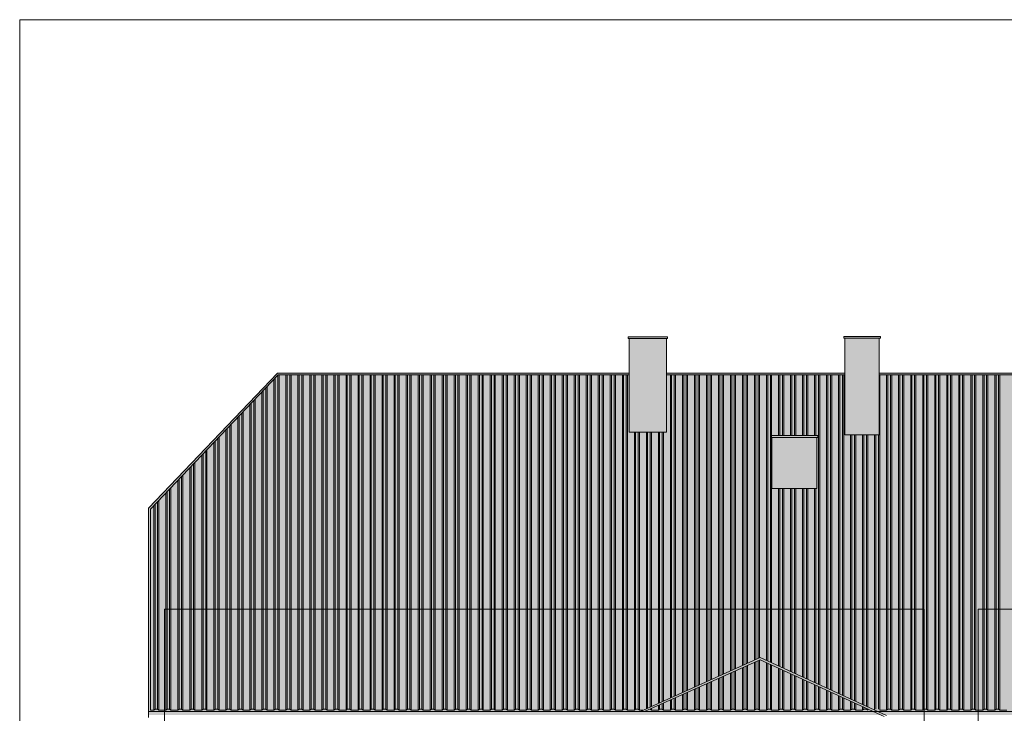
# Model space of a CAD drawing. Header units: millimetres. Extents: x 178516 to 426772, y -178579 to -115871.
# Tile 53 of 256: x 261161 to 278372, y -165514 to -153393. Entities that reach past the tile are written whole.
import ezdxf

# ---------------------------------------------------------------- set-up
doc = ezdxf.new("R2010")
doc.units = ezdxf.units.MM
doc.header["$MEASUREMENT"] = 0
doc.layers.get('0').update_dxf_attribs({"color": 252, "lineweight": 5})
for name, color, linetype, lineweight in [('Nowe_810-G Ogólne_Nr_pióra__101', 252, 'Continuous', 5), ('Nowe_810-G Ogólne_Nr_pióra__103', 252, 'Continuous', 5), ('Nowe_810-G Ogólne_Nr_pióra__114', 252, 'Continuous', 5), ('Nowe_810-G Ogólne_Nr_pióra__120', 252, 'Continuous', 5), ('Nowe_810-G Ogólne_Nr_pióra__204', 252, 'Continuous', 5), ('Nowe_810-G Ogólne_Nr_pióra__215', 252, 'Continuous', 5), ('Nowe_810-G Ogólne_Nr_pióra__82', 252, 'Continuous', 5), ('Nowe_820-G Rysunki Obrazki_Nr_pióra__7', 252, 'Continuous', 5), ('Nowe_Nowe_220(1)-A Ściany zewnętrzne_Nr_pióra__205', 252, 'Continuous', 5), ('Nowe_Nowe_220(1)-A Ściany zewnętrzne_Nr_pióra__27', 252, 'Continuous', 5)]:
    doc.layers.add(name, color=color, linetype=linetype, lineweight=lineweight)

# ---------------------------------------------------------------- blocks, each defined once
blk = doc.blocks.new('podkład 20251118')
at = {"layer": 'Nowe_810-G Ogólne_Nr_pióra__101', "linetype": 'Continuous', "lineweight": 5}
blk.add_hatch(color=252, dxfattribs=at).paths.add_polyline_path([(276105, -165458), (274105, -164541), (272014, -165480), (272094, -165480), (274104, -164577), (276073, -165479), (276151, -165479)])
at = {"layer": 'Nowe_810-G Ogólne_Nr_pióra__114', "linetype": 'Continuous', "lineweight": 5}
for points in [[(271816, -158965), (271816, -160600), (272466, -160600), (272466, -158965)], [(275584, -160648), (276185, -160648), (276185, -158965), (275584, -158965)], [(274309, -160693), (274309, -161584), (275093, -161584), (275093, -160693)]]:
    blk.add_hatch(color=252, dxfattribs=at).paths.add_polyline_path(points)
at = {"layer": 'Nowe_810-G Ogólne_Nr_pióra__204', "linetype": 'Continuous', "lineweight": 5}
h = blk.add_hatch(color=252, dxfattribs=at)
h.paths.add_polyline_path([(265668, -159572), (263415, -161931), (263415, -165482), (284548, -165477), (284548, -161931), (282292, -159572), (276185, -159572), (276185, -160648), (276172, -160648), (275584, -160648), (275584, -159572), (272466, -159572), (272466, -160600), (271816, -160600), (271816, -159572)])
h.paths.add_polyline_path([(274309, -160693), (274309, -161584), (275093, -161584), (275093, -160693), (275113, -160693), (275113, -160662), (274289, -160662), (274289, -160693)], flags=0)
at = {"layer": 'Nowe_810-G Ogólne_Nr_pióra__215', "linetype": 'Continuous', "lineweight": 5}
blk.add_hatch(color=252, dxfattribs=at).paths.add_polyline_path([(284550, -165544), (263415, -165544), (263415, -165482), (284550, -165482)])
at = {"layer": 'Nowe_810-G Ogólne_Nr_pióra__82', "linetype": 'Continuous', "lineweight": 5}
for points in [[(271796, -158965), (272486, -158965), (272486, -158934), (271796, -158934)], [(275564, -158961), (276205, -158961), (276205, -158930), (275564, -158930)], [(274289, -160693), (275113, -160693), (275113, -160662), (274289, -160662)]]:
    blk.add_hatch(color=252, dxfattribs=at).paths.add_polyline_path(points)
at = {"color": 252, "lineweight": 5}
for p, q in [((263693, -163695), (263693, -173797)), ((276968, -163695), (263693, -163695)), ((276968, -173797), (276968, -163695)), ((277917, -163695), (277917, -173797)), ((291193, -163695), (277917, -163695))]:
    blk.add_line(p, q, dxfattribs=at)
at = {"layer": 'Nowe_810-G Ogólne_Nr_pióra__103', "color": 252, "linetype": 'Continuous', "lineweight": 5}
for p, q in [((272486, -158934), (271796, -158934)), ((271796, -158934), (271796, -158965)), ((271796, -158965), (272486, -158965)), ((272486, -158965), (272486, -158934)), ((276205, -158930), (275564, -158930)), ((275564, -158930), (275564, -158961)), ((275564, -158961), (276205, -158961)), ((276205, -158961), (276205, -158930)), ((275113, -160662), (274289, -160662)), ((274289, -160662), (274289, -160693)), ((274289, -160693), (275113, -160693)), ((275113, -160693), (275113, -160662))]:
    blk.add_line(p, q, dxfattribs=at)
at = {"layer": 'Nowe_810-G Ogólne_Nr_pióra__120', "color": 252, "linetype": 'Continuous', "lineweight": 5}
for p, q in [((271816, -158965), (271816, -160600)), ((272466, -160600), (272466, -158965)), ((275584, -158965), (275584, -160648)), ((276185, -160648), (276185, -158965)), ((263415, -161931), (265668, -159572)), ((263445, -161946), (265679, -159602)), ((265668, -159572), (271816, -159572)), ((265679, -159602), (271816, -159602)), ((272466, -159572), (275584, -159572)), ((272466, -159602), (275584, -159602)), ((276185, -159572), (282292, -159572)), ((276185, -159602), (282281, -159602)), ((271816, -160600), (272466, -160600)), ((274309, -160693), (275093, -160693)), ((274309, -161584), (274309, -160693)), ((275093, -160693), (275093, -161584)), ((275584, -160648), (276185, -160648)), ((275093, -161584), (274309, -161584)), ((263415, -165461), (263415, -161931)), ((263445, -165461), (263445, -161946)), ((274105, -164541), (272011, -165482)), ((274104, -164577), (272085, -165484)), ((276272, -165571), (274104, -164577)), ((276312, -165553), (274105, -164541))]:
    blk.add_line(p, q, dxfattribs=at)
at = {"layer": 'Nowe_820-G Rysunki Obrazki_Nr_pióra__7', "color": 252, "linetype": 'Continuous', "lineweight": 5}
for p, q in [((337341, -153393), (261161, -153393)), ((261161, -153393), (261161, -176519))]:
    blk.add_line(p, q, dxfattribs=at)
at = {"layer": 'Nowe_Nowe_220(1)-A Ściany zewnętrzne_Nr_pióra__205', "color": 252, "linetype": 'Continuous', "lineweight": 5}
for p, q in [((265605, -165461), (265605, -159679)), ((265627, -165439), (265627, -159656)), ((265672, -165439), (265672, -159609)), ((265695, -165461), (265695, -159602)), ((265815, -165461), (265815, -159602)), ((265837, -165439), (265837, -159602)), ((265882, -165439), (265882, -159602)), ((265905, -165461), (265905, -159602)), ((266025, -165461), (266025, -159602)), ((266047, -165439), (266047, -159602)), ((266092, -165439), (266092, -159602)), ((266115, -165461), (266115, -159602)), ((266235, -165461), (266235, -159602)), ((266257, -165439), (266257, -159602)), ((266302, -165439), (266302, -159602)), ((266325, -165461), (266325, -159602)), ((266445, -165461), (266445, -159602)), ((266467, -165439), (266467, -159602)), ((266512, -165439), (266512, -159602)), ((266535, -165461), (266535, -159602)), ((266655, -165461), (266655, -159602)), ((266677, -165439), (266677, -159602)), ((266722, -165439), (266722, -159602)), ((266745, -165461), (266745, -159602)), ((266865, -165461), (266865, -159602)), ((266887, -165439), (266887, -159602)), ((266932, -165439), (266932, -159602)), ((266955, -165461), (266955, -159602)), ((267075, -165461), (267075, -159602)), ((267097, -165439), (267097, -159602)), ((267142, -165439), (267142, -159602)), ((267165, -165461), (267165, -159602)), ((267285, -165461), (267285, -159602)), ((267307, -165439), (267307, -159602)), ((267352, -165439), (267352, -159602)), ((267375, -165461), (267375, -159602)), ((267495, -165461), (267495, -159602)), ((267517, -165439), (267517, -159602)), ((267562, -165439), (267562, -159602)), ((267585, -165461), (267585, -159602)), ((267705, -165461), (267705, -159602)), ((267727, -165439), (267727, -159602)), ((267772, -165439), (267772, -159602)), ((267795, -165461), (267795, -159602)), ((267915, -165461), (267915, -159602)), ((267937, -165439), (267937, -159602)), ((267982, -165439), (267982, -159602)), ((268005, -165461), (268005, -159602)), ((268125, -165461), (268125, -159602)), ((268147, -165439), (268147, -159602)), ((268192, -165439), (268192, -159602)), ((268215, -165461), (268215, -159602)), ((268335, -165461), (268335, -159602)), ((268357, -165439), (268357, -159602)), ((268402, -165439), (268402, -159602)), ((268425, -165461), (268425, -159602)), ((268545, -165461), (268545, -159602)), ((268567, -165439), (268567, -159602)), ((268612, -165439), (268612, -159602)), ((268635, -165461), (268635, -159602)), ((268755, -165461), (268755, -159602)), ((268777, -165439), (268777, -159602)), ((268822, -165439), (268822, -159602)), ((268845, -165461), (268845, -159602)), ((268965, -165461), (268965, -159602)), ((268987, -165439), (268987, -159602)), ((269032, -165439), (269032, -159602)), ((269055, -165461), (269055, -159602)), ((269175, -165461), (269175, -159602)), ((269197, -165439), (269197, -159602)), ((269242, -165439), (269242, -159602)), ((269265, -165461), (269265, -159602)), ((269385, -165461), (269385, -159602)), ((269407, -165439), (269407, -159602)), ((269452, -165439), (269452, -159602)), ((269475, -165461), (269475, -159602)), ((269595, -165461), (269595, -159602)), ((269617, -165439), (269617, -159602)), ((269662, -165439), (269662, -159602)), ((269685, -165461), (269685, -159602)), ((269805, -165461), (269805, -159602)), ((269827, -165439), (269827, -159602)), ((269872, -165439), (269872, -159602)), ((269895, -165461), (269895, -159602)), ((270015, -165461), (270015, -159602)), ((270037, -165439), (270037, -159602)), ((270082, -165439), (270082, -159602)), ((270105, -165461), (270105, -159602)), ((270225, -165461), (270225, -159602)), ((270247, -165439), (270247, -159602)), ((270292, -165439), (270292, -159602)), ((270315, -165461), (270315, -159602)), ((270435, -165461), (270435, -159602)), ((270457, -165439), (270457, -159602)), ((270502, -165439), (270502, -159602)), ((270525, -165461), (270525, -159602)), ((270645, -165461), (270645, -159602)), ((270667, -165439), (270667, -159602)), ((270712, -165439), (270712, -159602)), ((270735, -165461), (270735, -159602)), ((270855, -165461), (270855, -159602)), ((270877, -165439), (270877, -159602)), ((270922, -165439), (270922, -159602)), ((270945, -165461), (270945, -159602)), ((271065, -165461), (271065, -159602)), ((271087, -165439), (271087, -159602)), ((271132, -165439), (271132, -159602)), ((271155, -165461), (271155, -159602)), ((271275, -165461), (271275, -159602)), ((271297, -165439), (271297, -159602)), ((271342, -165439), (271342, -159602)), ((271365, -165461), (271365, -159602)), ((271485, -165461), (271485, -159602)), ((271507, -165439), (271507, -159602)), ((271552, -165439), (271552, -159602)), ((271575, -165461), (271575, -159602)), ((271695, -165461), (271695, -159602)), ((271717, -165439), (271717, -159602)), ((271762, -165439), (271762, -159602)), ((271785, -165461), (271785, -159602)), ((272535, -165246), (272535, -159602)), ((272557, -165236), (272557, -159602)), ((272602, -165216), (272602, -159602)), ((272625, -165206), (272625, -159602)), ((272745, -165152), (272745, -159602)), ((272767, -165142), (272767, -159602)), ((272812, -165121), (272812, -159602)), ((272835, -165111), (272835, -159602)), ((272955, -165057), (272955, -159602)), ((272977, -165047), (272977, -159602)), ((273022, -165027), (273022, -159602)), ((273045, -165017), (273045, -159602)), ((273165, -164963), (273165, -159602)), ((273187, -164953), (273187, -159602)), ((273232, -164933), (273232, -159602)), ((273255, -164922), (273255, -159602)), ((273375, -164869), (273375, -159602)), ((273397, -164858), (273397, -159602)), ((273442, -164838), (273442, -159602)), ((273465, -164828), (273465, -159602)), ((273585, -164774), (273585, -159602)), ((273607, -164764), (273607, -159602)), ((273652, -164744), (273652, -159602)), ((273675, -164734), (273675, -159602)), ((273795, -164680), (273795, -159602)), ((273817, -164670), (273817, -159602)), ((273862, -164649), (273862, -159602)), ((273885, -164639), (273885, -159602)), ((274005, -164585), (274005, -159602)), ((274027, -164575), (274027, -159602)), ((274072, -164555), (274072, -159602)), ((274095, -164545), (274095, -159602)), ((274215, -164591), (274215, -159602)), ((274237, -164602), (274237, -159602)), ((274282, -164622), (274282, -159602)), ((274305, -164633), (274305, -159602)), ((274425, -160662), (274425, -159602)), ((274447, -160662), (274447, -159602)), ((274492, -160662), (274492, -159602)), ((274515, -160662), (274515, -159602)), ((274635, -160662), (274635, -159602)), ((274657, -160662), (274657, -159602)), ((274702, -160662), (274702, -159602)), ((274725, -160662), (274725, -159602)), ((274845, -160662), (274845, -159602)), ((274867, -160662), (274867, -159602)), ((274912, -160662), (274912, -159602)), ((274935, -160662), (274935, -159602)), ((275055, -160662), (275055, -159602)), ((275077, -160662), (275077, -159602)), ((275122, -165008), (275122, -159602)), ((275145, -165018), (275145, -159602)), ((275265, -165073), (275265, -159602)), ((275287, -165083), (275287, -159602)), ((275332, -165104), (275332, -159602)), ((275355, -165114), (275355, -159602)), ((275475, -165169), (275475, -159602)), ((275497, -165180), (275497, -159602)), ((275542, -165200), (275542, -159602)), ((275565, -165211), (275565, -159602)), ((276195, -165461), (276195, -159602)), ((276315, -165461), (276315, -159602)), ((276337, -165439), (276337, -159602)), ((276382, -165439), (276382, -159602)), ((276405, -165461), (276405, -159602)), ((276525, -165461), (276525, -159602)), ((276547, -165439), (276547, -159602)), ((276592, -165439), (276592, -159602)), ((276615, -165461), (276615, -159602)), ((276735, -165461), (276735, -159602)), ((276757, -165439), (276757, -159602)), ((276802, -165439), (276802, -159602)), ((276825, -165461), (276825, -159602)), ((276945, -165461), (276945, -159602)), ((276967, -165439), (276967, -159602)), ((277012, -165439), (277012, -159602)), ((277035, -165461), (277035, -159602)), ((277155, -165461), (277155, -159602)), ((277177, -165439), (277177, -159602)), ((277222, -165439), (277222, -159602)), ((277245, -165461), (277245, -159602)), ((277365, -165461), (277365, -159602)), ((277387, -165439), (277387, -159602)), ((277432, -165439), (277432, -159602)), ((277455, -165461), (277455, -159602)), ((277575, -165461), (277575, -159602)), ((277597, -165439), (277597, -159602)), ((277642, -165439), (277642, -159602)), ((277665, -165461), (277665, -159602)), ((277785, -165461), (277785, -159602)), ((277807, -165439), (277807, -159602)), ((277852, -165439), (277852, -159602)), ((277875, -165461), (277875, -159602)), ((277995, -165461), (277995, -159602)), ((278017, -165439), (278017, -159602)), ((278062, -165439), (278062, -159602)), ((278085, -165461), (278085, -159602)), ((278205, -165461), (278205, -159602)), ((278227, -165439), (278227, -159602)), ((278272, -165439), (278272, -159602)), ((278295, -165461), (278295, -159602)), ((265417, -165439), (265417, -159876)), ((265462, -165439), (265462, -159829)), ((265485, -165461), (265485, -159805)), ((265252, -165439), (265252, -160049)), ((265275, -165461), (265275, -160026)), ((265395, -165461), (265395, -159900)), ((265185, -165461), (265185, -160120)), ((265207, -165439), (265207, -160096)), ((264975, -165461), (264975, -160340)), ((264997, -165439), (264997, -160317)), ((265042, -165439), (265042, -160270)), ((265065, -165461), (265065, -160246)), ((264765, -165461), (264765, -160561)), ((264787, -165439), (264787, -160537)), ((264832, -165439), (264832, -160490)), ((264855, -165461), (264855, -160466)), ((264622, -165439), (264622, -160710)), ((264645, -165461), (264645, -160687)), ((271905, -165461), (271905, -160600)), ((271905, -165461), (271905, -160600)), ((271927, -165439), (271927, -160600)), ((271927, -165439), (271927, -160600)), ((271972, -165439), (271972, -160600)), ((271972, -165439), (271972, -160600)), ((271995, -165461), (271995, -160600)), ((271995, -165461), (271995, -160600)), ((272115, -165435), (272115, -160600)), ((272137, -165425), (272137, -160600)), ((272182, -165404), (272182, -160600)), ((272205, -165394), (272205, -160600)), ((272325, -165340), (272325, -160600)), ((272347, -165330), (272347, -160600)), ((272392, -165310), (272392, -160600)), ((272415, -165300), (272415, -160600)), ((275685, -165266), (275685, -160648)), ((275707, -165276), (275707, -160648)), ((275752, -165297), (275752, -160648)), ((275775, -165307), (275775, -160648)), ((275895, -165362), (275895, -160648)), ((275917, -165372), (275917, -160648)), ((275962, -165393), (275962, -160648)), ((275985, -165403), (275985, -160648)), ((276105, -165461), (276105, -160648)), ((276127, -165439), (276127, -160648)), ((276172, -165439), (276172, -160648)), ((264435, -165461), (264435, -160907)), ((264555, -165461), (264555, -160781)), ((264577, -165439), (264577, -160757)), ((264345, -165461), (264345, -161001)), ((264367, -165439), (264367, -160978)), ((264412, -165439), (264412, -160931)), ((264135, -165461), (264135, -161222)), ((264157, -165439), (264157, -161198)), ((264202, -165439), (264202, -161151)), ((264225, -165461), (264225, -161127)), ((263947, -165439), (263947, -161418)), ((263992, -165439), (263992, -161371)), ((264015, -165461), (264015, -161348)), ((263782, -165439), (263782, -161592)), ((263805, -165461), (263805, -161568)), ((263925, -165461), (263925, -161442)), ((274425, -164688), (274425, -161584)), ((274447, -164698), (274447, -161584)), ((274492, -164719), (274492, -161584)), ((274515, -164729), (274515, -161584)), ((274635, -164784), (274635, -161584)), ((274657, -164794), (274657, -161584)), ((274702, -164815), (274702, -161584)), ((274725, -164825), (274725, -161584)), ((274845, -164880), (274845, -161584)), ((274867, -164891), (274867, -161584)), ((274912, -164911), (274912, -161584)), ((274935, -164922), (274935, -161584)), ((275055, -164977), (275055, -161584)), ((275077, -164987), (275077, -161584)), ((263715, -165461), (263715, -161662)), ((263737, -165439), (263737, -161639)), ((263505, -165461), (263505, -161883)), ((263527, -165439), (263527, -161859)), ((263572, -165439), (263572, -161812)), ((263595, -165461), (263595, -161788)), ((273862, -165439), (273862, -164685)), ((273885, -165461), (273885, -164675)), ((274005, -165461), (274005, -164621)), ((274027, -165439), (274027, -164611)), ((274072, -165439), (274072, -164591)), ((274095, -165461), (274095, -164581)), ((274215, -165461), (274215, -164628)), ((274237, -165439), (274237, -164638)), ((274282, -165439), (274282, -164658)), ((274305, -165461), (274305, -164669)), ((273442, -165439), (273442, -164874)), ((273465, -165461), (273465, -164864)), ((273585, -165461), (273585, -164810)), ((273607, -165439), (273607, -164800)), ((273652, -165439), (273652, -164780)), ((273675, -165461), (273675, -164770)), ((273795, -165461), (273795, -164716)), ((273817, -165439), (273817, -164706)), ((274425, -165461), (274425, -164724)), ((274447, -165439), (274447, -164734)), ((274492, -165439), (274492, -164755)), ((274515, -165461), (274515, -164765)), ((274635, -165461), (274635, -164820)), ((274657, -165439), (274657, -164830)), ((274702, -165439), (274702, -164851)), ((274725, -165461), (274725, -164861)), ((273165, -165461), (273165, -164999)), ((273187, -165439), (273187, -164989)), ((273232, -165439), (273232, -164969)), ((273255, -165461), (273255, -164959)), ((273375, -165461), (273375, -164905)), ((273397, -165439), (273397, -164894)), ((274845, -165461), (274845, -164916)), ((274867, -165439), (274867, -164927)), ((274912, -165439), (274912, -164947)), ((274935, -165461), (274935, -164958)), ((275055, -165461), (275055, -165013)), ((275077, -165439), (275077, -165023)), ((275122, -165439), (275122, -165044)), ((272745, -165461), (272745, -165188)), ((272767, -165439), (272767, -165178)), ((272812, -165439), (272812, -165157)), ((272835, -165461), (272835, -165147)), ((272955, -165461), (272955, -165093)), ((272977, -165439), (272977, -165083)), ((273022, -165439), (273022, -165063)), ((273045, -165461), (273045, -165053)), ((275145, -165461), (275145, -165054)), ((275265, -165461), (275265, -165109)), ((275287, -165439), (275287, -165119)), ((275332, -165439), (275332, -165140)), ((275355, -165461), (275355, -165150)), ((275475, -165461), (275475, -165205)), ((275497, -165439), (275497, -165216)), ((272325, -165461), (272325, -165376)), ((272347, -165439), (272347, -165366)), ((272392, -165439), (272392, -165346)), ((272415, -165461), (272415, -165336)), ((272535, -165461), (272535, -165282)), ((272557, -165439), (272557, -165272)), ((272602, -165439), (272602, -165252)), ((272625, -165461), (272625, -165242)), ((275542, -165439), (275542, -165236)), ((275565, -165461), (275565, -165247)), ((275685, -165461), (275685, -165302)), ((275707, -165439), (275707, -165312)), ((275752, -165439), (275752, -165333)), ((275775, -165461), (275775, -165343)), ((263505, -165461), (263445, -165461)), ((263505, -165461), (263527, -165439)), ((263572, -165439), (263527, -165439)), ((263595, -165461), (263572, -165439)), ((263715, -165461), (263595, -165461)), ((263715, -165461), (263737, -165439)), ((263782, -165439), (263737, -165439)), ((263805, -165461), (263782, -165439)), ((263925, -165461), (263805, -165461)), ((263925, -165461), (263947, -165439)), ((263992, -165439), (263947, -165439)), ((264015, -165461), (263992, -165439)), ((264135, -165461), (264015, -165461)), ((264135, -165461), (264157, -165439)), ((264202, -165439), (264157, -165439)), ((264225, -165461), (264202, -165439)), ((264345, -165461), (264225, -165461)), ((264345, -165461), (264367, -165439)), ((264412, -165439), (264367, -165439)), ((264435, -165461), (264412, -165439)), ((264555, -165461), (264435, -165461)), ((264555, -165461), (264577, -165439)), ((264622, -165439), (264577, -165439)), ((264645, -165461), (264622, -165439)), ((264765, -165461), (264645, -165461)), ((264765, -165461), (264787, -165439)), ((264832, -165439), (264787, -165439)), ((264855, -165461), (264832, -165439)), ((264975, -165461), (264855, -165461)), ((264975, -165461), (264997, -165439)), ((265042, -165439), (264997, -165439)), ((265065, -165461), (265042, -165439)), ((265185, -165461), (265065, -165461)), ((265185, -165461), (265207, -165439)), ((265252, -165439), (265207, -165439)), ((265275, -165461), (265252, -165439)), ((265395, -165461), (265275, -165461)), ((265395, -165461), (265417, -165439)), ((265462, -165439), (265417, -165439)), ((265485, -165461), (265462, -165439)), ((265605, -165461), (265485, -165461)), ((265605, -165461), (265627, -165439)), ((265672, -165439), (265627, -165439)), ((265695, -165461), (265672, -165439)), ((265815, -165461), (265695, -165461)), ((265815, -165461), (265837, -165439)), ((265882, -165439), (265837, -165439)), ((265905, -165461), (265882, -165439)), ((266025, -165461), (265905, -165461)), ((266025, -165461), (266047, -165439)), ((266092, -165439), (266047, -165439)), ((266115, -165461), (266092, -165439)), ((266235, -165461), (266115, -165461)), ((266235, -165461), (266257, -165439)), ((266302, -165439), (266257, -165439)), ((266325, -165461), (266302, -165439)), ((266445, -165461), (266325, -165461)), ((266445, -165461), (266467, -165439)), ((266512, -165439), (266467, -165439)), ((266535, -165461), (266512, -165439)), ((266655, -165461), (266535, -165461)), ((266655, -165461), (266677, -165439)), ((266722, -165439), (266677, -165439)), ((266745, -165461), (266722, -165439)), ((266865, -165461), (266745, -165461)), ((266865, -165461), (266887, -165439)), ((266932, -165439), (266887, -165439)), ((266955, -165461), (266932, -165439)), ((267075, -165461), (266955, -165461)), ((267075, -165461), (267097, -165439)), ((267142, -165439), (267097, -165439)), ((267165, -165461), (267142, -165439)), ((267285, -165461), (267165, -165461)), ((267285, -165461), (267307, -165439)), ((267352, -165439), (267307, -165439)), ((267375, -165461), (267352, -165439)), ((267495, -165461), (267375, -165461)), ((267495, -165461), (267517, -165439)), ((267562, -165439), (267517, -165439)), ((267585, -165461), (267562, -165439)), ((267705, -165461), (267585, -165461)), ((267705, -165461), (267727, -165439)), ((267772, -165439), (267727, -165439)), ((267795, -165461), (267772, -165439)), ((267915, -165461), (267795, -165461)), ((267915, -165461), (267937, -165439)), ((267982, -165439), (267937, -165439)), ((268005, -165461), (267982, -165439)), ((268125, -165461), (268005, -165461)), ((268125, -165461), (268147, -165439)), ((268192, -165439), (268147, -165439)), ((268215, -165461), (268192, -165439)), ((268335, -165461), (268215, -165461)), ((268335, -165461), (268357, -165439)), ((268402, -165439), (268357, -165439)), ((268425, -165461), (268402, -165439)), ((268545, -165461), (268425, -165461)), ((268545, -165461), (268567, -165439)), ((268612, -165439), (268567, -165439)), ((268635, -165461), (268612, -165439)), ((268755, -165461), (268635, -165461)), ((268755, -165461), (268777, -165439)), ((268822, -165439), (268777, -165439)), ((268845, -165461), (268822, -165439)), ((268965, -165461), (268845, -165461)), ((268965, -165461), (268987, -165439)), ((269032, -165439), (268987, -165439)), ((269055, -165461), (269032, -165439)), ((269175, -165461), (269055, -165461)), ((269175, -165461), (269197, -165439)), ((269242, -165439), (269197, -165439)), ((269265, -165461), (269242, -165439)), ((269385, -165461), (269265, -165461)), ((269385, -165461), (269407, -165439)), ((269452, -165439), (269407, -165439)), ((269475, -165461), (269452, -165439)), ((269595, -165461), (269475, -165461)), ((269595, -165461), (269617, -165439)), ((269662, -165439), (269617, -165439)), ((269685, -165461), (269662, -165439)), ((269805, -165461), (269685, -165461)), ((269805, -165461), (269827, -165439)), ((269872, -165439), (269827, -165439)), ((269895, -165461), (269872, -165439)), ((270015, -165461), (269895, -165461)), ((270015, -165461), (270037, -165439)), ((270082, -165439), (270037, -165439)), ((270105, -165461), (270082, -165439)), ((270225, -165461), (270105, -165461)), ((270225, -165461), (270247, -165439)), ((270292, -165439), (270247, -165439)), ((270315, -165461), (270292, -165439)), ((270435, -165461), (270315, -165461)), ((270435, -165461), (270457, -165439)), ((270502, -165439), (270457, -165439)), ((270525, -165461), (270502, -165439)), ((270645, -165461), (270525, -165461)), ((270645, -165461), (270667, -165439)), ((270712, -165439), (270667, -165439)), ((270735, -165461), (270712, -165439)), ((270855, -165461), (270735, -165461)), ((270855, -165461), (270877, -165439)), ((270922, -165439), (270877, -165439)), ((270945, -165461), (270922, -165439)), ((271065, -165461), (270945, -165461)), ((271065, -165461), (271087, -165439)), ((271132, -165439), (271087, -165439)), ((271155, -165461), (271132, -165439)), ((271275, -165461), (271155, -165461)), ((271275, -165461), (271297, -165439)), ((271342, -165439), (271297, -165439)), ((271365, -165461), (271342, -165439)), ((271485, -165461), (271365, -165461)), ((271485, -165461), (271507, -165439)), ((271552, -165439), (271507, -165439)), ((271575, -165461), (271552, -165439)), ((271695, -165461), (271575, -165461)), ((271695, -165461), (271717, -165439)), ((271762, -165439), (271717, -165439)), ((271785, -165461), (271762, -165439)), ((271905, -165461), (271785, -165461)), ((271905, -165461), (271927, -165439)), ((271972, -165439), (271927, -165439)), ((271995, -165461), (271972, -165439)), ((272056, -165461), (271995, -165461)), ((272205, -165461), (272184, -165440)), ((272205, -165461), (272205, -165430)), ((272325, -165461), (272205, -165461)), ((272325, -165461), (272347, -165439)), ((272392, -165439), (272347, -165439)), ((272415, -165461), (272392, -165439)), ((272535, -165461), (272415, -165461)), ((272535, -165461), (272557, -165439)), ((272602, -165439), (272557, -165439)), ((272625, -165461), (272602, -165439)), ((272745, -165461), (272625, -165461)), ((272745, -165461), (272767, -165439)), ((272812, -165439), (272767, -165439)), ((272835, -165461), (272812, -165439)), ((272955, -165461), (272835, -165461)), ((272955, -165461), (272977, -165439)), ((273022, -165439), (272977, -165439)), ((273045, -165461), (273022, -165439)), ((273165, -165461), (273045, -165461)), ((273165, -165461), (273187, -165439)), ((273232, -165439), (273187, -165439)), ((273255, -165461), (273232, -165439)), ((273375, -165461), (273255, -165461)), ((273375, -165461), (273397, -165439)), ((273442, -165439), (273397, -165439)), ((273465, -165461), (273442, -165439)), ((273585, -165461), (273465, -165461)), ((273585, -165461), (273607, -165439)), ((273652, -165439), (273607, -165439)), ((273675, -165461), (273652, -165439)), ((273795, -165461), (273675, -165461)), ((273795, -165461), (273817, -165439)), ((273862, -165439), (273817, -165439)), ((273885, -165461), (273862, -165439)), ((274005, -165461), (273885, -165461)), ((274005, -165461), (274027, -165439)), ((274072, -165439), (274027, -165439)), ((274095, -165461), (274072, -165439)), ((274215, -165461), (274095, -165461)), ((274215, -165461), (274237, -165439)), ((274282, -165439), (274237, -165439)), ((274305, -165461), (274282, -165439)), ((274425, -165461), (274305, -165461)), ((274425, -165461), (274447, -165439)), ((274492, -165439), (274447, -165439)), ((274515, -165461), (274492, -165439)), ((274635, -165461), (274515, -165461)), ((274635, -165461), (274657, -165439)), ((274702, -165439), (274657, -165439)), ((274725, -165461), (274702, -165439)), ((274845, -165461), (274725, -165461)), ((274845, -165461), (274867, -165439)), ((274912, -165439), (274867, -165439)), ((274935, -165461), (274912, -165439)), ((275055, -165461), (274935, -165461)), ((275055, -165461), (275077, -165439)), ((275122, -165439), (275077, -165439)), ((275145, -165461), (275122, -165439)), ((275265, -165461), (275145, -165461)), ((275265, -165461), (275287, -165439)), ((275332, -165439), (275287, -165439)), ((275355, -165461), (275332, -165439)), ((275475, -165461), (275355, -165461)), ((275475, -165461), (275497, -165439)), ((275542, -165439), (275497, -165439)), ((275565, -165461), (275542, -165439)), ((275685, -165461), (275565, -165461)), ((275685, -165461), (275707, -165439)), ((275752, -165439), (275707, -165439)), ((275775, -165461), (275752, -165439)), ((275895, -165461), (275775, -165461)), ((275895, -165461), (275895, -165398)), ((275895, -165461), (275917, -165439)), ((275917, -165439), (275917, -165408)), ((275962, -165439), (275917, -165439)), ((275962, -165439), (275962, -165429)), ((275985, -165461), (275962, -165439)), ((275985, -165461), (275985, -165439)), ((276315, -165461), (276195, -165461)), ((276315, -165461), (276337, -165439)), ((276382, -165439), (276337, -165439)), ((276405, -165461), (276382, -165439)), ((276525, -165461), (276405, -165461)), ((276525, -165461), (276547, -165439)), ((276592, -165439), (276547, -165439)), ((276615, -165461), (276592, -165439)), ((276735, -165461), (276615, -165461)), ((276735, -165461), (276757, -165439)), ((276802, -165439), (276757, -165439)), ((276825, -165461), (276802, -165439)), ((276945, -165461), (276825, -165461)), ((276945, -165461), (276967, -165439)), ((277012, -165439), (276967, -165439)), ((277035, -165461), (277012, -165439)), ((277155, -165461), (277035, -165461)), ((277155, -165461), (277177, -165439)), ((277222, -165439), (277177, -165439)), ((277245, -165461), (277222, -165439)), ((277365, -165461), (277245, -165461)), ((277365, -165461), (277387, -165439)), ((277432, -165439), (277387, -165439)), ((277455, -165461), (277432, -165439)), ((277575, -165461), (277455, -165461)), ((277575, -165461), (277597, -165439)), ((277642, -165439), (277597, -165439)), ((277665, -165461), (277642, -165439)), ((277785, -165461), (277665, -165461)), ((277785, -165461), (277807, -165439)), ((277852, -165439), (277807, -165439)), ((277875, -165461), (277852, -165439)), ((277995, -165461), (277875, -165461)), ((277995, -165461), (278017, -165439)), ((278062, -165439), (278017, -165439)), ((278085, -165461), (278062, -165439)), ((278205, -165461), (278085, -165461)), ((278205, -165461), (278227, -165439)), ((278272, -165439), (278227, -165439)), ((278295, -165461), (278272, -165439)), ((278415, -165461), (278295, -165461))]:
    blk.add_line(p, q, dxfattribs=at)
for p in [(276315, -159602), (276337, -159602), (276382, -159602), (276405, -159602)]:
    blk.add_point(p, dxfattribs=at)
at = {"layer": 'Nowe_Nowe_220(1)-A Ściany zewnętrzne_Nr_pióra__27', "color": 252, "linetype": 'Continuous', "lineweight": 5}
for p, q in [((263415, -165586), (263415, -165461)), ((263415, -165482), (284550, -165482))]:
    blk.add_line(p, q, dxfattribs=at)

msp = doc.modelspace()

# ---------------------------------------------------------------- block references
msp.add_blockref('podkład 20251118', (0, 0))

doc.saveas('drawing.dxf')
